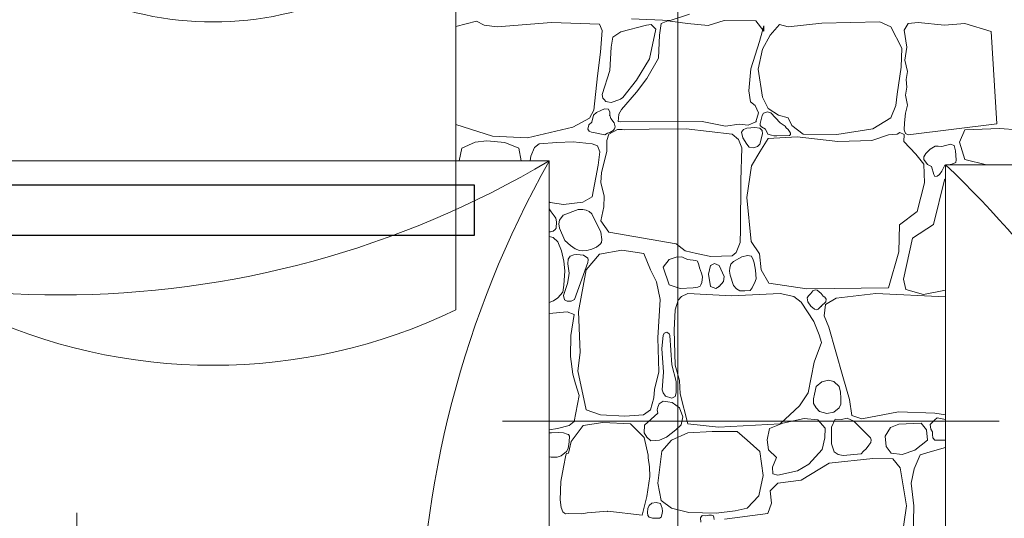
# Model space of a CAD drawing. Header units: millimetres. Extents: x -573548 to 674770, y -184010 to -47794.
# Tile 138 of 181: x 104894 to 107429, y -94878 to -93595. Entities that reach past the tile are written whole.
import ezdxf
from ezdxf.enums import TextEntityAlignment as Align

# ---------------------------------------------------------------- set-up
doc = ezdxf.new("R2010")
doc.units = ezdxf.units.MM
for name, color, linetype, lineweight in [('_PG_URZADZENIA ELEKTR', 150, 'Continuous', 35), ('A.02 RZUT PIWNICY_is$0$_HATCH_Nr_pióra__18', 8, 'Continuous', 9), ('A.02 RZUT PIWNICY_is$0$detalokna_Nr_pióra__2', 8, 'Continuous', 9), ('A.02 RZUT PIWNICY_is$0$DIM MALY_Nr_pióra__8', 8, 'Continuous', 9), ('A.02 RZUT PIWNICY_is$0$opisy inne_Nr_pióra__25', 8, 'Continuous', 9), ('A.02 RZUT PIWNICY_is$0$podciagi_Nr_pióra__1', 8, 'Continuous', 9), ('A.02 RZUT PIWNICY_is$0$strop_Nr_pióra__1', 8, 'Continuous', 9), ('A.02 RZUT PIWNICY_is$0$Structural - Bearing_Nr_pióra__21', 8, 'Continuous', 9), ('A.02 RZUT PIWNICY_is$0$Structural - Grid', 8, 'Continuous', 9), ('A.02 RZUT PIWNICY_is$0$Structural - Grid_Nr_pióra__17', 8, 'Continuous', 9)]:
    doc.layers.add(name, color=color, linetype=linetype, lineweight=lineweight)
doc.styles.add('A.02 RZUT PIWNICY_is$0$STYL_AUTOMATYCZNY_1', font='arial.ttf')

# ---------------------------------------------------------------- blocks, each defined once
blk = doc.blocks.new('*X112')
at = {"layer": 'A.02 RZUT PIWNICY_is$0$_HATCH_Nr_pióra__18'}
for p, q in [((106587.3, -93612.4), (106639.9, -93598.7)), ((106639.9, -93598.7), (106660.1, -93608.2)), ((106693.4, -93613.1), (106833.4, -93602)), ((106833.4, -93602), (106956.8, -93605.7)), ((107138.9, -93596.6), (107039, -93592.5)), ((107133.2, -93597.8), (107115.8, -93604.4)), ((107183.5, -93604.4), (107133.2, -93597.8)), ((107188.9, -93580.1), (107138.9, -93596.6)), ((107277.6, -93596.6), (107236.4, -93609.4)), ((107359.4, -93597.8), (107277.6, -93596.6)), ((107379.6, -93623.8), (107359.4, -93597.8)), ((107678.9, -93599.9), (107529.4, -93603.6)), ((107706.5, -93613.1), (107678.9, -93599.9)), ((107777.5, -93601.5), (107751.5, -93604)), ((107844.8, -93608.6), (107777.5, -93601.5)), ((106660.1, -93608.2), (106693.4, -93613.1)), ((106956.8, -93605.7), (106963.4, -93622.2)), ((106963.4, -93622.2), (106959.7, -93677.9)), ((107011.7, -93626), (106991.1, -93639.9)), ((107077.8, -93608.2), (107011.7, -93626)), ((107090.2, -93606.5), (107077.8, -93608.2)), ((107085.7, -93694.9), (107101.9, -93618.9)), ((107101.9, -93618.9), (107090.2, -93606.5)), ((107115.8, -93604.4), (107111.3, -93634.6)), ((107236.4, -93609.4), (107183.5, -93604.4)), ((107368.9, -93650.7), (107380, -93610.6)), ((107380, -93610.6), (107379.6, -93623.8)), ((107420, -93606.9), (107396.1, -93634.2)), ((107442.3, -93613.1), (107420, -93606.9)), ((107529.4, -93603.6), (107442.3, -93613.1)), ((107735, -93667.6), (107706.5, -93613.1)), ((107751.5, -93604), (107741.5, -93621.5)), ((107741.5, -93621.5), (107748.2, -93664.9)), ((107897.7, -93604.4), (107844.8, -93608.6)), ((107965.2, -93624.7), (107897.7, -93604.4)), ((107979.6, -93862.4), (107965.2, -93624.7)), ((106991.1, -93639.9), (106987, -93665.1)), ((107111.3, -93634.6), (107108.8, -93693.2)), ((107346.2, -93720.9), (107368.9, -93650.7)), ((107396.1, -93634.2), (107376.3, -93670.1)), ((106959.7, -93677.9), (106951.4, -93739)), ((106987, -93665.1), (106983.7, -93725)), ((107376.3, -93670.1), (107365.1, -93721.7)), ((107733.8, -93717.1), (107735, -93667.6)), ((107748.2, -93664.9), (107742.7, -93699.1)), ((107052.2, -93749.8), (107085.7, -93694.9)), ((107108.8, -93693.2), (107078.7, -93746)), ((107742.7, -93699.1), (107749.4, -93728.3)), ((106983.7, -93725), (106963.7, -93787.3)), ((107341.2, -93777.4), (107346.2, -93720.9)), ((107365.1, -93721.7), (107376.7, -93793.9)), ((107723, -93786.1), (107733.8, -93717.1)), ((107749.4, -93728.3), (107746.1, -93748.5)), ((106951.4, -93739), (106942, -93827.4)), ((107017.2, -93794.7), (107052.2, -93749.8)), ((107078.7, -93746), (107052.2, -93780.7)), ((107746.1, -93748.5), (107748, -93768.3)), ((107345.7, -93806.3), (107341.2, -93777.4)), ((107748, -93768.3), (107744.4, -93789.1)), ((106963.7, -93787.3), (106965.9, -93796.2)), ((106965.9, -93796.2), (106969.3, -93799.7)), ((106969.3, -93799.7), (106973, -93804.7)), ((106973, -93804.7), (106977.7, -93805.6)), ((106994.5, -93805.1), (107010.7, -93799.4)), ((107010.7, -93799.4), (107017.2, -93794.7)), ((107052.2, -93780.7), (107013.9, -93825.3)), ((107376.7, -93793.9), (107390.7, -93822.8)), ((107719.7, -93815), (107723, -93786.1)), ((107744.4, -93789.1), (107750, -93814.4)), ((106942, -93827.4), (106930.8, -93848)), ((106960.7, -93828), (106948.9, -93833.3)), ((106969.4, -93824.3), (106960.7, -93828)), ((106980.4, -93824.5), (106969.4, -93824.3)), ((106977.7, -93805.6), (106986.9, -93807.3)), ((106983.9, -93832.6), (106980.4, -93824.5)), ((106986.9, -93807.3), (106994.5, -93805.1)), ((107013.9, -93825.3), (107006.4, -93837.8)), ((107357.3, -93815.4), (107345.7, -93806.3)), ((107366, -93834.4), (107357.3, -93815.4)), ((107390.7, -93822.8), (107417.6, -93840.6)), ((107706.5, -93847.2), (107719.7, -93815)), ((107750, -93814.4), (107744.2, -93835.1)), ((106930.8, -93848), (106888.3, -93871.5)), ((106941.1, -93840.6), (106937, -93858.6)), ((106948.9, -93833.3), (106941.1, -93840.6)), ((106983.3, -93840.6), (106983.9, -93832.6)), ((106986.2, -93848.8), (106983.3, -93840.6)), ((106994.9, -93860.4), (106986.2, -93848.8)), ((107005.5, -93848.3), (107005.4, -93856.4)), ((107006.4, -93837.8), (107005.5, -93848.3)), ((107359.4, -93857.1), (107366, -93834.4)), ((107375.6, -93841.4), (107370.4, -93862)), ((107379.3, -93835.2), (107375.6, -93841.4)), ((107389.4, -93831.7), (107379.3, -93835.2)), ((107398.1, -93834.3), (107389.4, -93831.7)), ((107422.4, -93859.9), (107398.1, -93834.3)), ((107417.6, -93840.6), (107442.3, -93847.2)), ((107442.3, -93847.2), (107451.8, -93866.6)), ((107660.3, -93875.7), (107706.5, -93847.2)), ((107744.2, -93835.1), (107742.4, -93860.3)), ((106681.6, -93894.2), (106587.3, -93864.5)), ((106888.3, -93871.5), (106772, -93898.6)), ((106929.1, -93865), (106926.8, -93876.1)), ((106926.8, -93876.1), (106930, -93881.3)), ((106937, -93858.6), (106929.1, -93865)), ((107003.5, -93877.4), (106980.8, -93888.9)), ((106983.3, -93884.7), (106992.5, -93879.8)), ((106992.5, -93879.8), (106995.4, -93875.5)), ((106997.4, -93870.7), (106994.9, -93860.4)), ((106995.4, -93875.5), (106997.4, -93870.7)), ((107015, -93876.8), (107003.5, -93877.4)), ((107005.4, -93856.4), (107009.7, -93857.1)), ((107009.7, -93857.1), (107221.1, -93856.7)), ((107020.5, -93877.7), (107015, -93876.8)), ((107084.4, -93876.1), (107020.5, -93877.7)), ((107179.8, -93875.7), (107084.4, -93876.1)), ((107298.7, -93888.9), (107179.8, -93875.7)), ((107221.1, -93856.7), (107280.9, -93868.2)), ((107280.9, -93868.2), (107316.4, -93863.3)), ((107316.4, -93863.3), (107340, -93865.7)), ((107327.3, -93877.4), (107322.7, -93884)), ((107335.8, -93874), (107327.3, -93877.4)), ((107356.8, -93871.8), (107335.8, -93874)), ((107340, -93865.7), (107359.4, -93857.1)), ((107369.3, -93874), (107356.8, -93871.8)), ((107375.3, -93879.6), (107369.3, -93874)), ((107370.4, -93862), (107370.7, -93867.1)), ((107370.7, -93867.1), (107373.9, -93869.9)), ((107373.9, -93869.9), (107384, -93876.1)), ((107376.8, -93888.7), (107375.3, -93879.6)), ((107384, -93876.1), (107390.5, -93889.4)), ((107427.5, -93863.7), (107422.4, -93859.9)), ((107434.7, -93868.3), (107427.5, -93863.7)), ((107437.2, -93872.9), (107434.7, -93868.3)), ((107442.4, -93877.3), (107437.2, -93872.9)), ((107446.1, -93882.6), (107442.4, -93877.3)), ((107451.8, -93866.6), (107481.1, -93889.3)), ((107567.8, -93890.1), (107660.3, -93875.7)), ((107742.4, -93860.3), (107741.5, -93878)), ((107741.5, -93878), (107744.4, -93887.3)), ((107751.5, -93890.9), (107979.6, -93862.4)), ((107897.7, -93878), (107883.3, -93909.6)), ((107986.6, -93874.6), (107897.7, -93878)), ((108033.9, -93878), (107986.6, -93874.6)), ((106667.1, -93906.2), (106636.7, -93909.7)), ((106713.4, -93910.7), (106667.1, -93906.2)), ((106772, -93898.6), (106681.6, -93894.2)), ((106930, -93881.3), (106932.2, -93882)), ((106932.2, -93882), (106936.7, -93884.3)), ((106936.7, -93884.3), (106941.1, -93884.7)), ((106941.1, -93884.7), (106970.8, -93891.3)), ((106970.8, -93891.3), (106977.4, -93886.5)), ((106976.1, -93905.4), (106975.6, -93934)), ((106980.8, -93888.9), (106976.1, -93905.4)), ((106977.4, -93886.5), (106983.3, -93884.7)), ((107314.6, -93902.9), (107298.7, -93888.9)), ((107323.1, -93924.6), (107314.6, -93902.9)), ((107322.7, -93884), (107325.6, -93898.2)), ((107325.6, -93898.2), (107335.8, -93915.3)), ((107369.3, -93915.3), (107376.8, -93888.7)), ((107390.7, -93900.4), (107369.3, -93934.7)), ((107390.5, -93889.4), (107399.8, -93891.4)), ((107465.9, -93896.3), (107390.7, -93900.4)), ((107399.8, -93891.4), (107405.4, -93893.6)), ((107405.4, -93893.6), (107413.6, -93893.1)), ((107413.6, -93893.1), (107445.9, -93892.2)), ((107445.9, -93892.2), (107448.3, -93890.3)), ((107448.2, -93887), (107446.1, -93882.6)), ((107448.3, -93890.3), (107448.2, -93887)), ((107570.7, -93908.3), (107465.9, -93896.3)), ((107481.1, -93889.3), (107567.8, -93890.1)), ((107657.8, -93905.4), (107570.7, -93908.3)), ((107701.2, -93890.5), (107657.8, -93905.4)), ((107722.9, -93889.1), (107701.2, -93890.5)), ((107730.3, -93885.3), (107722.9, -93889.1)), ((107740.9, -93889.8), (107730.3, -93885.3)), ((107740.4, -93908.3), (107740.9, -93889.8)), ((107744.4, -93887.3), (107751.5, -93890.9)), ((106602.8, -93925.6), (106595.8, -93958.2)), ((106636.7, -93909.7), (106602.8, -93925.6)), ((106749, -93925.6), (106713.4, -93910.7)), ((106755.4, -93958.2), (106749, -93925.6)), ((106789.5, -93923.5), (106780.3, -93946.2)), ((106801.9, -93913.7), (106789.5, -93923.5)), ((106846.8, -93910.7), (106801.9, -93913.7)), ((106889, -93909.3), (106846.8, -93910.7)), ((106937.7, -93913.7), (106889, -93909.3)), ((106952.2, -93919.1), (106937.7, -93913.7)), ((106957.4, -93934.5), (106952.2, -93919.1)), ((107320.9, -94008.7), (107323.1, -93924.6)), ((107335.8, -93915.3), (107342.6, -93923)), ((107342.6, -93923), (107353.4, -93924.1)), ((107353.4, -93924.1), (107363.5, -93920.9)), ((107363.5, -93920.9), (107369.3, -93915.3)), ((107770.9, -93940.9), (107740.4, -93908.3)), ((107808.5, -93928), (107797.3, -93939.2)), ((107820.6, -93920.3), (107808.5, -93928)), ((107828.4, -93920.2), (107820.6, -93920.3)), ((107837.8, -93921.1), (107828.4, -93920.2)), ((107860.2, -93915.3), (107837.8, -93921.1)), ((107869.5, -93918.4), (107860.2, -93915.3)), ((107873.2, -93932.3), (107869.5, -93918.4)), ((107883.3, -93909.6), (107897.7, -93954.7)), ((106780.3, -93946.2), (106778.2, -93958.2)), ((106953.4, -93968.7), (106957.4, -93934.5)), ((106975.6, -93934), (106961.9, -93987.5)), ((107369.3, -93934.7), (107347.8, -93971)), ((107791.6, -93966.1), (107770.9, -93940.9)), ((107797.3, -93939.2), (107791.5, -93947.8)), ((107791.5, -93947.8), (107791.6, -93954.7)), ((107791.6, -93954.7), (107801.4, -93967.4)), ((107874.7, -93955), (107873.2, -93932.3)), ((107874.3, -93961.8), (107874.7, -93955)), ((107897.7, -93954.7), (107952.8, -93967.8)), ((106937.7, -94050.4), (106953.4, -93968.7)), ((107347.8, -93971), (107335.8, -94052.3)), ((107793.2, -94014.4), (107791.6, -93966.1)), ((107801.4, -93967.4), (107811.4, -93972.5)), ((107811.4, -93972.5), (107817.6, -93992.9)), ((107838, -93984.7), (107846.1, -93969.2)), ((107846.1, -93969.2), (107847.3, -93969)), ((107854.3, -93967.8), (107863.8, -93966.2)), ((107863.8, -93966.2), (107874.3, -93961.8)), ((106961.9, -93987.5), (106960.2, -94013.6)), ((107845.2, -94006.5), (107816.3, -94121.3)), ((107817.6, -93992.9), (107819.8, -93998.4)), ((107819.8, -93998.4), (107826.4, -93997.6)), ((107826.4, -93997.6), (107832.1, -93993.1)), ((107832.1, -93993.1), (107838, -93984.7)), ((107847.3, -94004.2), (107845.2, -94006.5)), ((106960.2, -94013.6), (106969.3, -94048.6)), ((107319.6, -94134.3), (107320.9, -94008.7)), ((107774.6, -94088.2), (107793.2, -94014.4)), ((106914.3, -94064.1), (106937.7, -94050.4)), ((106969.3, -94048.6), (106967.9, -94075.9)), ((107335.8, -94052.3), (107347.4, -94165)), ((106827.3, -94063.2), (106830.1, -94064.7)), ((106832.6, -94089), (106827.3, -94081)), ((106830.1, -94064.7), (106864.1, -94070.1)), ((106901.6, -94083.3), (106863.2, -94097.3)), ((106864.1, -94070.1), (106914.3, -94064.1)), ((106914.2, -94082.8), (106901.6, -94083.3)), ((106922.2, -94084.7), (106914.2, -94082.8)), ((106967.9, -94075.9), (106960.6, -94111.8)), ((106840.2, -94099.7), (106832.6, -94089)), ((106844.8, -94105), (106840.2, -94099.7)), ((106846.3, -94115), (106844.8, -94105)), ((106863.2, -94097.3), (106854.3, -94110.8)), ((106930.6, -94088.4), (106922.2, -94084.7)), ((106937.5, -94094), (106930.6, -94088.4)), ((106960, -94141.7), (106937.5, -94094)), ((107728.8, -94122.1), (107774.6, -94088.2)), ((106843, -94134.7), (106845, -94131.3)), ((106845, -94131.3), (106846.3, -94115)), ((106854.3, -94110.8), (106852.3, -94119.9)), ((106852.3, -94119.9), (106853.9, -94131)), ((106853.9, -94131), (106867.7, -94163)), ((106960.6, -94111.8), (106980.8, -94141.5)), ((107318.8, -94167.9), (107319.6, -94134.3)), ((107727.2, -94191.9), (107728.8, -94122.1)), ((107816.3, -94121.3), (107762.7, -94157.2)), ((106827.3, -94140.6), (106830.4, -94140.4)), ((106837.4, -94155.2), (106827.3, -94152.9)), ((106830.4, -94140.4), (106837.6, -94138.6)), ((106849.3, -94166.5), (106837.4, -94155.2)), ((106837.6, -94138.6), (106843, -94134.7)), ((106962.9, -94159.9), (106960, -94141.7)), ((106980.8, -94141.5), (107154.2, -94171)), ((107762.7, -94157.2), (107739.1, -94262.4)), ((106859.1, -94189.2), (106849.3, -94166.5)), ((106867.7, -94163), (106882.4, -94175.7)), ((106882.4, -94175.7), (106894, -94184.7)), ((106894, -94184.7), (106905.3, -94188.9)), ((106937, -94185.4), (106948.9, -94180.2)), ((106948.9, -94180.2), (106959, -94172)), ((106959, -94172), (106961.8, -94167.7)), ((106961.8, -94167.7), (106962.9, -94159.9)), ((107154.2, -94171), (107177.1, -94189.2)), ((107308.8, -94194.1), (107318.8, -94167.9)), ((107347.4, -94165), (107368.9, -94196.8)), ((106864.7, -94216), (106859.1, -94189.2)), ((106881.7, -94203.3), (106876.5, -94210.5)), ((106890.5, -94199.7), (106881.7, -94203.3)), ((106898.4, -94198.7), (106890.5, -94199.7)), ((106916, -94200.6), (106898.4, -94198.7)), ((106905.3, -94188.9), (106912.3, -94189.4)), ((106912.3, -94189.4), (106924.4, -94188.5)), ((106927.3, -94208), (106916, -94200.6)), ((106956.5, -94198.1), (106922.2, -94238.5)), ((106924.4, -94188.5), (106937, -94185.4)), ((106927.8, -94212.7), (106927.3, -94208)), ((107014.3, -94187.3), (106956.5, -94198.1)), ((107071.2, -94196.4), (107014.3, -94187.3)), ((107088.2, -94238.5), (107071.2, -94196.4)), ((107154.1, -94205.6), (107136.5, -94211.7)), ((107167.4, -94204.7), (107154.1, -94205.6)), ((107170.3, -94206), (107167.4, -94204.7)), ((107183.5, -94211.7), (107170.3, -94206)), ((107177.1, -94189.2), (107206.8, -94196.1)), ((107206.8, -94196.1), (107243.5, -94204.4)), ((107243.5, -94204.4), (107298.7, -94202.6)), ((107298.7, -94202.6), (107308.8, -94194.1)), ((107323.2, -94204.6), (107302, -94217)), ((107337.8, -94201.3), (107323.2, -94204.6)), ((107348.1, -94202.8), (107337.8, -94201.3)), ((107352.3, -94212.9), (107348.1, -94202.8)), ((107368.9, -94196.8), (107373, -94238.5)), ((107701.2, -94284.3), (107727.2, -94191.9)), ((106867.8, -94241.3), (106864.7, -94216)), ((106876.5, -94210.5), (106875.4, -94223.2)), ((106875.4, -94223.2), (106879.2, -94246.6)), ((106892.5, -94314.9), (106927.1, -94219.8)), ((106927.1, -94219.8), (106927.8, -94212.7)), ((107136.5, -94211.7), (107121.2, -94231.1)), ((107121.2, -94231.1), (107136.5, -94277.3)), ((107205.1, -94214.2), (107183.5, -94211.7)), ((107209.1, -94216.2), (107205.1, -94214.2)), ((107213, -94225.3), (107209.1, -94216.2)), ((107214.5, -94233.1), (107213, -94225.3)), ((107219.7, -94246.6), (107214.5, -94233.1)), ((107243, -94227.4), (107237.6, -94249.2)), ((107253.1, -94222), (107243, -94227.4)), ((107264.8, -94227.4), (107253.1, -94222)), ((107278, -94255.4), (107264.8, -94227.4)), ((107292.6, -94233.1), (107291.3, -94241.9)), ((107295.2, -94224.1), (107292.6, -94233.1)), ((107302, -94217), (107295.2, -94224.1)), ((107355.3, -94220.6), (107352.3, -94212.9)), ((107358.8, -94239.5), (107355.3, -94220.6)), ((106865.2, -94278.2), (106867.8, -94241.3)), ((106877.3, -94259), (106874.7, -94273.3)), ((106879.2, -94246.6), (106877.3, -94259)), ((106922.2, -94238.5), (106902.8, -94345.8)), ((107103.4, -94269.5), (107088.2, -94238.5)), ((107222.3, -94256.7), (107219.7, -94246.6)), ((107220.1, -94270.7), (107222.3, -94256.7)), ((107237.6, -94249.2), (107243, -94281)), ((107276, -94268.6), (107278, -94255.4)), ((107291.3, -94241.9), (107292.9, -94251.7)), ((107292.9, -94251.7), (107302, -94279)), ((107359.8, -94261.6), (107358.8, -94239.5)), ((107373, -94238.5), (107392.4, -94272.4)), ((106862.6, -94295.6), (106865.2, -94278.2)), ((106874.7, -94273.3), (106864.5, -94304.7)), ((107112.9, -94314.9), (107103.4, -94269.5)), ((107136.5, -94277.3), (107164.5, -94286.8)), ((107164.5, -94286.8), (107198.4, -94284.7)), ((107198.4, -94284.7), (107210.3, -94282.6)), ((107210.3, -94282.6), (107216.1, -94280.4)), ((107216.1, -94280.4), (107217.8, -94277.3)), ((107217.8, -94277.3), (107220.1, -94270.7)), ((107243, -94281), (107256, -94286.5)), ((107256, -94286.5), (107264.8, -94281)), ((107264.8, -94281), (107276, -94268.6)), ((107302, -94279), (107309.7, -94287.3)), ((107347.3, -94288.5), (107350.3, -94284.5)), ((107350.3, -94284.5), (107352.3, -94279)), ((107352.3, -94279), (107356, -94272.6)), ((107356, -94272.6), (107359.8, -94261.6)), ((107392.4, -94272.4), (107491, -94287.6)), ((107491, -94287.6), (107701.2, -94284.3)), ((107739.1, -94262.4), (107745.3, -94289.3)), ((106838.3, -94318.5), (106849.3, -94310.7)), ((106849.3, -94310.7), (106862.6, -94295.6)), ((106864.5, -94304.7), (106866.8, -94315.3)), ((107167.8, -94306.6), (107159.2, -94316.5)), ((107184.3, -94299.2), (107167.8, -94306.6)), ((107296.6, -94305.4), (107184.3, -94299.2)), ((107422.4, -94299.2), (107296.6, -94305.4)), ((107309.7, -94287.3), (107318.4, -94292)), ((107318.4, -94292), (107330.8, -94292.1)), ((107330.8, -94292.1), (107344.5, -94291.8)), ((107344.5, -94291.8), (107347.3, -94288.5)), ((107456.8, -94306.6), (107422.4, -94299.2)), ((107475.8, -94321.5), (107456.8, -94306.6)), ((107495, -94305.3), (107491.5, -94310.7)), ((107491.5, -94310.7), (107493.3, -94321.1)), ((107501, -94299.2), (107495, -94305.3)), ((107506.5, -94292.1), (107501, -94299.2)), ((107511.8, -94289.9), (107506.5, -94292.1)), ((107517.1, -94290.9), (107511.8, -94289.9)), ((107527.8, -94299.2), (107517.1, -94290.9)), ((107532.4, -94305.7), (107527.8, -94299.2)), ((107537.3, -94308.3), (107532.4, -94305.7)), ((107540.4, -94313.6), (107537.3, -94308.3)), ((107566.2, -94311.2), (107538.5, -94327.7)), ((107668.1, -94299.2), (107566.2, -94311.2)), ((107847.3, -94308.1), (107668.1, -94299.2)), ((107745.3, -94289.3), (107790.7, -94301.7)), ((107790.7, -94301.7), (107847.3, -94290.4)), ((106827.3, -94322.1), (106838.3, -94318.5)), ((106866.8, -94315.3), (106873.9, -94319.1)), ((106873.9, -94319.1), (106884.2, -94318.6)), ((106884.2, -94318.6), (106892.5, -94314.9)), ((107106.7, -94413.5), (107112.9, -94314.9)), ((107159.2, -94316.5), (107152.1, -94341.3)), ((107508.4, -94371.4), (107475.8, -94321.5)), ((107493.3, -94321.1), (107501, -94332.2)), ((107501, -94332.2), (107510.3, -94339.6)), ((107519.9, -94339.5), (107523.3, -94336)), ((107523.3, -94336), (107527.8, -94332.2)), ((107527.8, -94332.2), (107539.6, -94320.7)), ((107538.5, -94327.7), (107535.6, -94357)), ((107539.6, -94320.7), (107540.4, -94313.6)), ((106873.3, -94346.7), (106827.3, -94350.7)), ((106891.5, -94353.5), (106873.3, -94346.7)), ((106883, -94407), (106891.5, -94353.5)), ((106902.8, -94345.8), (106906.9, -94451.1)), ((107152.1, -94341.3), (107149.3, -94393.3)), ((107510.3, -94339.6), (107515, -94341)), ((107515, -94341), (107519.9, -94339.5)), ((107535.6, -94357), (107547.4, -94386.3)), ((107522.8, -94405.3), (107508.4, -94371.4)), ((107547.4, -94386.3), (107583.1, -94512.6)), ((106882.1, -94461.2), (106883, -94407)), ((107120.4, -94407), (107117.3, -94440.5)), ((107123.5, -94401.1), (107120.4, -94407)), ((107130.1, -94398.7), (107123.5, -94401.1)), ((107136.4, -94402.9), (107130.1, -94398.7)), ((107138.1, -94407), (107136.4, -94402.9)), ((107143.4, -94482.6), (107138.1, -94407)), ((107149.3, -94393.3), (107151.3, -94483.7)), ((107528.6, -94425.1), (107522.8, -94405.3)), ((107110, -94501), (107106.7, -94413.5)), ((107509.6, -94475.9), (107528.6, -94425.1)), ((106888.5, -94506.5), (106882.1, -94461.2)), ((106906.9, -94451.1), (106901.2, -94498.6)), ((107117.3, -94440.5), (107121.9, -94501.4)), ((107154.7, -94526.1), (107143.4, -94482.6)), ((107151.3, -94483.7), (107162.5, -94523.3)), ((107493.9, -94555.1), (107509.6, -94475.9)), ((106895.5, -94531.8), (106888.5, -94506.5)), ((106901.2, -94498.6), (106922.2, -94598.5)), ((107098.9, -94546), (107110, -94501)), ((107121.9, -94501.4), (107118.3, -94547.4)), ((107583.1, -94512.6), (107600.4, -94572)), ((106904.4, -94561.8), (106895.5, -94531.8)), ((107154.5, -94555.1), (107154.7, -94526.1)), ((107162.5, -94523.3), (107164.5, -94557.6)), ((107514.8, -94538.7), (107510.1, -94558.2)), ((107529.4, -94526.8), (107514.8, -94538.7)), ((107546.4, -94521.9), (107529.4, -94526.8)), ((107560.2, -94526), (107546.4, -94521.9)), ((107573.5, -94538.7), (107560.2, -94526)), ((107577.3, -94553), (107573.5, -94538.7)), ((106891.5, -94629), (106904.4, -94561.8)), ((107096.8, -94567.5), (107098.9, -94546)), ((107118.3, -94547.4), (107120.4, -94555.1)), ((107120.4, -94555.1), (107126.5, -94563.7)), ((107126.5, -94563.7), (107143.1, -94568.8)), ((107143.1, -94568.8), (107151.6, -94564.4)), ((107151.6, -94564.4), (107154.5, -94555.1)), ((107164.5, -94557.6), (107184.3, -94634.8)), ((107471.6, -94588.6), (107493.9, -94555.1)), ((107510.1, -94558.2), (107508.2, -94570.3)), ((107577.8, -94568.7), (107577.3, -94553)), ((107088.2, -94598.5), (107096.8, -94567.5)), ((107110.3, -94582.9), (107107.3, -94591.9)), ((107120.4, -94576.3), (107110.3, -94582.9)), ((107132.7, -94577.8), (107120.4, -94576.3)), ((107144.4, -94579.7), (107132.7, -94577.8)), ((107162.8, -94593.5), (107144.4, -94579.7)), ((107422.4, -94634.8), (107471.6, -94588.6)), ((107508.2, -94570.3), (107508, -94582.7)), ((107508, -94582.7), (107514.8, -94593.9)), ((107573.5, -94593.9), (107577.9, -94583.7)), ((107577.9, -94583.7), (107577.8, -94568.7)), ((107600.4, -94572), (107606.2, -94612.9)), ((106922.2, -94598.5), (106959.4, -94611.3)), ((106959.4, -94611.3), (107022.1, -94615)), ((107022.1, -94615), (107070, -94611.3)), ((107070, -94611.3), (107088.2, -94598.5)), ((107107.3, -94607.2), (107072.7, -94637.9)), ((107107.3, -94591.9), (107105, -94598.9)), ((107105, -94598.9), (107107.3, -94607.2)), ((107171.7, -94616.8), (107162.8, -94593.5)), ((107514.8, -94593.9), (107523.5, -94603.3)), ((107523.5, -94603.3), (107542.1, -94607.9)), ((107542.1, -94607.9), (107559.8, -94604.5)), ((107559.8, -94604.5), (107573.5, -94593.9)), ((107606.2, -94612.9), (107632.2, -94621.6)), ((107632.2, -94621.6), (107726.3, -94604.2)), ((107726.3, -94604.2), (107820, -94607.5)), ((107820, -94607.5), (107847.3, -94611.7)), ((106848.5, -94646.3), (106878.8, -94639)), ((106878.8, -94639), (106891.5, -94629)), ((106883.7, -94680.5), (106915.2, -94639.3)), ((106915.2, -94639.3), (106965.1, -94631.5)), ((106965.1, -94631.5), (107037, -94634.8)), ((107037, -94634.8), (107071.9, -94669.8)), ((107072.7, -94637.9), (107071.7, -94658.2)), ((107153.7, -94650), (107167, -94637)), ((107167, -94637), (107171.7, -94616.8)), ((107184.3, -94634.8), (107263.2, -94643)), ((107263.2, -94643), (107422.4, -94634.8)), ((107429.1, -94632.7), (107394.9, -94646.4)), ((107484, -94621.2), (107429.1, -94632.7)), ((107519.1, -94624.1), (107484, -94621.2)), ((107537.7, -94645.5), (107519.1, -94624.1)), ((107563.7, -94622.8), (107554.4, -94643.5)), ((107579.9, -94623.4), (107563.7, -94622.8)), ((107594.3, -94619.7), (107579.9, -94623.4)), ((107611.6, -94628.2), (107594.3, -94619.7)), ((107654.5, -94671.1), (107611.6, -94628.2)), ((107727.2, -94635.2), (107705.7, -94644.3)), ((107785, -94632.7), (107727.2, -94635.2)), ((107798.6, -94650.5), (107785, -94632.7)), ((107820, -94624.5), (107808.5, -94636.4)), ((107808.5, -94636.4), (107809.5, -94648.2)), ((107826, -94618.9), (107820, -94624.5)), ((107839, -94621.9), (107826, -94618.9)), ((107847.3, -94623.2), (107839, -94621.9)), ((106827.3, -94650.5), (106848.5, -94646.3)), ((106833.4, -94657.8), (106827.3, -94658.2)), ((106852, -94656.9), (106833.4, -94657.8)), ((106864.2, -94658.1), (106852, -94656.9)), ((106873.3, -94661.4), (106864.2, -94658.1)), ((106877.3, -94661.9), (106873.3, -94661.4)), ((106879.3, -94666.4), (106877.3, -94661.9)), ((106878.7, -94681.4), (106879.3, -94666.4)), ((107071.7, -94658.2), (107078.8, -94669.2)), ((107129.3, -94668.8), (107153.7, -94650)), ((107184.3, -94657.5), (107142.2, -94676.9)), ((107247.1, -94654.2), (107184.3, -94657.5)), ((107311.5, -94654.6), (107247.1, -94654.2)), ((107337.1, -94676.9), (107311.5, -94654.6)), ((107394.9, -94646.4), (107388.6, -94676.2)), ((107537.3, -94670.3), (107537.7, -94645.5)), ((107554.4, -94643.5), (107553.8, -94686)), ((107705.7, -94644.3), (107691.9, -94666.6)), ((107800.9, -94676.4), (107798.6, -94650.5)), ((107809.5, -94648.2), (107814.3, -94655.2)), ((107814.3, -94655.2), (107814.1, -94662.5)), ((107814.1, -94662.5), (107815, -94670.9)), ((106876, -94697.9), (106878.7, -94681.4)), ((106877.4, -94710.3), (106883.7, -94680.5)), ((107071.9, -94669.8), (107082.6, -94715.5)), ((107078.8, -94669.2), (107088.8, -94678.7)), ((107088.8, -94678.7), (107111.7, -94676.9)), ((107111.7, -94676.9), (107129.3, -94668.8)), ((107142.2, -94676.9), (107117.1, -94705.4)), ((107369.3, -94705.8), (107337.1, -94676.9)), ((107388.6, -94676.2), (107392, -94701.3)), ((107530.1, -94701), (107537.3, -94670.3)), ((107553.8, -94686), (107561.3, -94706.8)), ((107643.4, -94698.7), (107650.3, -94689.5)), ((107650.3, -94689.5), (107655.1, -94682.5)), ((107656.1, -94675.5), (107654.5, -94671.1)), ((107655.1, -94682.5), (107656.1, -94675.5)), ((107691.9, -94666.6), (107694.6, -94693.4)), ((107768.9, -94702.1), (107800.9, -94676.4)), ((107815, -94670.9), (107820, -94676.5)), ((107820, -94676.5), (107847.3, -94676.5)), ((106847.8, -94720.2), (106858, -94717.1)), ((106858, -94717.1), (106872, -94706.2)), ((106864.6, -94746), (106870.6, -94715.5)), ((106870.6, -94715.5), (106872.4, -94710.8)), ((106872, -94706.2), (106876, -94697.9)), ((106872.4, -94710.8), (106877.4, -94710.3)), ((107082.6, -94715.5), (107081.8, -94721.8)), ((107117.1, -94705.4), (107107.1, -94787.5)), ((107377.9, -94767.3), (107369.3, -94705.8)), ((107392, -94701.3), (107412.6, -94721.5)), ((107496, -94738.8), (107530.1, -94701)), ((107561.3, -94706.8), (107570.9, -94713.8)), ((107570.9, -94713.8), (107583.9, -94716.1)), ((107583.9, -94716.1), (107630.2, -94711.7)), ((107630.2, -94711.7), (107636.5, -94704.7)), ((107636.4, -94705), (107643.4, -94698.7)), ((107694.6, -94693.4), (107707.8, -94710.3)), ((107707.8, -94710.3), (107736.2, -94713.2)), ((107736.2, -94713.2), (107768.9, -94702.1)), ((107782, -94714.3), (107766.9, -94750.2)), ((107807.7, -94706.6), (107782, -94714.3)), ((107847.3, -94695.2), (107807.7, -94706.6)), ((106827.3, -94719.9), (106832.4, -94720.4)), ((106832.4, -94720.4), (106847.8, -94720.2)), ((107081.8, -94721.8), (107085.8, -94745.3)), ((107412.6, -94721.5), (107402.3, -94745.8)), ((107466.3, -94755.7), (107496, -94738.8)), ((107548.4, -94736.3), (107476.2, -94780.1)), ((107660.7, -94724), (107548.4, -94736.3)), ((107712.3, -94724.8), (107660.7, -94724)), ((107731.3, -94747.8), (107712.3, -94724.8)), ((106857, -94782.7), (106864.6, -94746)), ((107085.8, -94745.3), (107086.1, -94770)), ((107366.8, -94819.7), (107377.9, -94767.3)), ((107402.3, -94745.8), (107402.7, -94763.2)), ((107402.7, -94763.2), (107415.9, -94766.9)), ((107415.9, -94766.9), (107466.3, -94755.7)), ((107747.4, -94846.1), (107731.3, -94747.8)), ((107766.9, -94750.2), (107759.4, -94787.8)), ((106855.7, -94830.7), (106857, -94782.7)), ((107086.1, -94770), (107078.5, -94821.5)), ((107107.1, -94787.5), (107115.8, -94831.7)), ((107415.9, -94787.1), (107396.5, -94806.9)), ((107476.2, -94780.1), (107415.9, -94787.1)), ((107759.4, -94787.8), (107765.9, -94845.9)), ((107396.5, -94806.9), (107399.4, -94839.1)), ((106858.6, -94850.3), (106855.7, -94830.7)), ((107078.5, -94821.5), (107066.5, -94869.8)), ((107091.4, -94839.3), (107084.9, -94845.3)), ((107102.5, -94836.8), (107091.4, -94839.3)), ((107113.6, -94839.4), (107102.5, -94836.8)), ((107115.8, -94845.3), (107113.6, -94839.4)), ((107115.8, -94831.7), (107142.2, -94851.9)), ((107337.1, -94851.9), (107366.8, -94819.7)), ((107399.4, -94839.1), (107389.9, -94865.1)), ((106862.4, -94860.9), (106858.6, -94850.3)), ((106866.5, -94864.3), (106862.4, -94860.9)), ((106869.8, -94866.6), (106866.5, -94864.3)), ((106878.4, -94865.9), (106869.8, -94866.6)), ((106911.5, -94866.2), (106878.4, -94865.9)), ((106924.8, -94864.1), (106911.5, -94866.2)), ((106978.2, -94859.7), (106924.8, -94864.1)), ((107066.5, -94869.8), (106978.2, -94859.7)), ((107081, -94852.2), (107080.2, -94862.7)), ((107080.2, -94862.7), (107081.7, -94870.9)), ((107084.9, -94845.3), (107081, -94852.2)), ((107118.4, -94851.7), (107115.8, -94845.3)), ((107115.8, -94874.6), (107117.4, -94869.1)), ((107117.4, -94869.1), (107118.7, -94860.5)), ((107118.7, -94860.5), (107118.4, -94851.7)), ((107142.2, -94851.9), (107187.2, -94862.7)), ((107187.2, -94862.7), (107257, -94864.7)), ((107257, -94864.7), (107306.1, -94858.9)), ((107389.9, -94865.1), (107278.5, -94880.4)), ((107306.1, -94858.9), (107337.1, -94851.9)), ((107732.9, -94940.3), (107747.4, -94846.1)), ((107765.9, -94845.9), (107764.3, -94926.6)), ((107081.7, -94870.9), (107084.9, -94874.6)), ((107084.9, -94874.6), (107093.7, -94877.6)), ((107093.7, -94877.6), (107104.2, -94877.8)), ((107104.2, -94877.8), (107111, -94877.1)), ((107111, -94877.1), (107115.8, -94874.6)), ((107220.8, -94870.9), (107216.9, -94876.7)), ((107216.9, -94876.7), (107217.4, -94887.7)), ((107229.7, -94871.6), (107220.8, -94870.9)), ((107238.1, -94869.9), (107229.7, -94871.6)), ((107245, -94870.1), (107238.1, -94869.9)), ((107247.1, -94870.9), (107245, -94870.1)), ((107250.5, -94871.4), (107247.1, -94870.9)), ((107251.5, -94875.5), (107250.5, -94871.4)), ((107251.7, -94881.2), (107251.5, -94875.5))]:
    blk.add_line(p, q, dxfattribs=at)
for p in [(106983.3, -93840.6), (107359.4, -93857.1), (107243, -94227.4), (107264.8, -94281), (107527.8, -94332.2), (106866.5, -94864.3), (106866.5, -94864.3), (106978.2, -94859.7)]:
    blk.add_point(p, dxfattribs=at)
blk = doc.blocks.new('A.02 RZUT PIWNICY_is$0$Wypełnienie_17_1')
at = {"layer": 'A.02 RZUT PIWNICY_is$0$_HATCH_Nr_pióra__18'}
blk.add_blockref('*X112', (0, 0), dxfattribs=at)
blk = doc.blocks.new('A.02 RZUT PIWNICY_is$0$Standardowy znacznik osi')
at = {"layer": 'A.02 RZUT PIWNICY_is$0$Structural - Grid_Nr_pióra__17'}
blk.add_line((1000, 0), (17855.4, 0), dxfattribs=at)
at = {"layer": 'A.02 RZUT PIWNICY_is$0$Structural - Grid_Nr_pióra__17', "style": 'A.02 RZUT PIWNICY_is$0$STYL_AUTOMATYCZNY_1'}
for tag, p in [('AC_MarkerText_1_0', (5, -80)), ('AC_MarkerText_1_1', (19360.4, -80))]:
    blk.add_attdef(tag, text='', height=350, rotation=270, dxfattribs=at).set_placement(p, align=Align.TOP_CENTER)
blk = doc.blocks.new('A.02 RZUT PIWNICY_is')
at = {"layer": 'A.02 RZUT PIWNICY_is$0$detalokna_Nr_pióra__2'}
blk.add_line((105337.3, -93958.2), (106587.3, -93958.2), dxfattribs=at)
at = {"layer": 'A.02 RZUT PIWNICY_is$0$DIM MALY_Nr_pióra__8'}
blk.add_line((106707.3, -94627.6), (107985.5, -94627.6), dxfattribs=at)
at = {"layer": 'A.02 RZUT PIWNICY_is$0$opisy inne_Nr_pióra__25'}
blk.add_line((105611.3, -94863.9), (105611.3, -95711.3), dxfattribs=at)
at = {"layer": 'A.02 RZUT PIWNICY_is$0$podciagi_Nr_pióra__1'}
blk.add_line((106587.3, -93958.2), (106587.3, -94341.6), dxfattribs=at)
for centre, radius, start, end in [((106076.4, -95840.2), 2577.2, 313.5577, 46.5955), ((105962.3, -93041.4), 1442.6, 244.3262, 295.6738)]:
    blk.add_arc(centre, radius, start, end, dxfattribs=at)
at = {"layer": 'A.02 RZUT PIWNICY_is$0$strop_Nr_pióra__1'}
for centre, radius, start, end in [((105962.3, -92768.1), 832.3, 221.3312, 318.6688), ((105569.8, -91836.7), 2466.2, 239.3427, 300.6573), ((109098.3, -95233.6), 2604.7, 150.6832, 209.3168)]:
    blk.add_arc(centre, radius, start, end, dxfattribs=at)
at = {"layer": 'A.02 RZUT PIWNICY_is$0$Structural - Bearing_Nr_pióra__21'}
for p, q in [((106587.3, -93958.2), (106587.3, -92877.8)), ((106827.3, -93958.2), (106587.3, -93958.2)), ((106827.3, -95157.8), (106827.3, -93958.2)), ((108547.3, -93967.8), (107847.3, -93967.8)), ((107847.3, -95157.8), (107847.3, -93967.8))]:
    blk.add_line(p, q, dxfattribs=at)
at = {"layer": 'A.02 RZUT PIWNICY_is$0$_HATCH_Nr_pióra__18'}
blk.add_blockref('A.02 RZUT PIWNICY_is$0$Wypełnienie_17_1', (0, 0), dxfattribs=at)
at = {"layer": 'A.02 RZUT PIWNICY_is$0$Structural - Grid', "zscale": 1000, "rotation": 90}
blk.add_blockref('A.02 RZUT PIWNICY_is$0$Standardowy znacznik osi', (107158.2, -108395.1), dxfattribs=at)

msp = doc.modelspace()

# ---------------------------------------------------------------- linework, layer by layer
at = {"layer": '_PG_URZADZENIA ELEKTR', "lineweight": 25}
msp.add_lwpolyline([(104767.032, -94019.892), (106064.241, -94019.892), (106064.241, -94149.892), (104767.032, -94149.892)], close=True, dxfattribs=at)

# ---------------------------------------------------------------- block references
at = {"ltscale": 10}
msp.add_blockref('A.02 RZUT PIWNICY_is', (-570.227, 0), dxfattribs=at)

doc.saveas('drawing.dxf')
